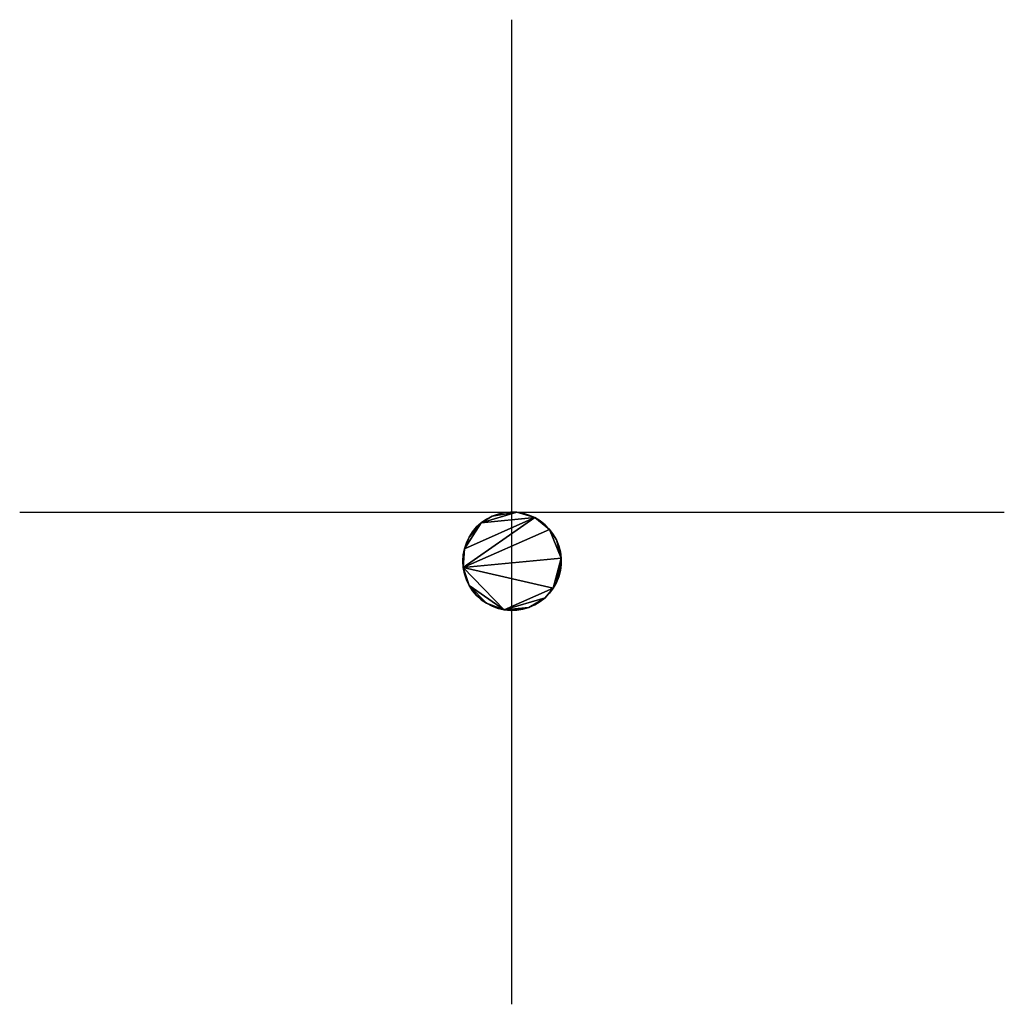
# Model space of a CAD drawing. Header units: metres. Extents: x 93583 to 94019, y 1247145 to 1247423.
# Tile 1 of 256: x 93651.62 to 93653.62, y 1247152.48 to 1247154.48. Entities that reach past the tile are written whole.
import ezdxf

# ---------------------------------------------------------------- set-up
doc = ezdxf.new("R2010")
doc.units = ezdxf.units.M
doc.header["$PDMODE"] = 2
doc.header["$PDSIZE"] = 1
doc.layers.add('Master', color=7, linetype='Continuous')

msp = doc.modelspace()

# ---------------------------------------------------------------- linework, layer by layer
at = {"layer": 'Master'}
msp.add_point((93652.62, 1247153.483, 12.96), dxfattribs=at)

# ---------------------------------------------------------------- meshes
mesh = msp.add_polyface(dxfattribs=at)
corners = [(93652.52, 1247153.383, 12.96), (93652.5208, 1247153.3958, 12.96), (93652.5233, 1247153.4084, 12.96), (93652.5273, 1247153.4205, 12.96), (93652.5329, 1247153.4321, 12.96), (93652.5399, 1247153.4428, 12.96), (93652.5482, 1247153.4526, 12.96), (93652.5577, 1247153.4612, 12.96), (93652.5682, 1247153.4685, 12.96), (93652.5795, 1247153.4745, 12.96), (93652.5916, 1247153.4789, 12.96), (93652.604, 1247153.4817, 12.96), (93652.6168, 1247153.483, 12.96), (93652.6296, 1247153.4826, 12.96), (93652.6423, 1247153.4805, 12.96), (93652.6545, 1247153.4769, 12.96), (93652.6663, 1247153.4717, 12.96), (93652.6772, 1247153.465, 12.96), (93652.6872, 1247153.457, 12.96), (93652.6961, 1247153.4478, 12.96), (93652.7038, 1247153.4376, 12.96), (93652.7101, 1247153.4264, 12.96), (93652.7149, 1247153.4145, 12.96), (93652.7182, 1247153.4021, 12.96), (93652.7198, 1247153.3894, 12.96), (93652.7198, 1247153.3766, 12.96), (93652.7182, 1247153.3639, 12.96), (93652.7149, 1247153.3515, 12.96), (93652.7101, 1247153.3396, 12.96), (93652.7038, 1247153.3285, 12.96), (93652.6961, 1247153.3182, 12.96), (93652.6872, 1247153.309, 12.96), (93652.6772, 1247153.301, 12.96), (93652.6663, 1247153.2944, 12.96), (93652.6545, 1247153.2892, 12.96), (93652.6423, 1247153.2855, 12.96), (93652.6296, 1247153.2835, 12.96), (93652.6168, 1247153.2831, 12.96), (93652.604, 1247153.2843, 12.96), (93652.5916, 1247153.2871, 12.96), (93652.5795, 1247153.2916, 12.96), (93652.5682, 1247153.2975, 12.96), (93652.5577, 1247153.3048, 12.96), (93652.5482, 1247153.3134, 12.96), (93652.5399, 1247153.3232, 12.96), (93652.5329, 1247153.3339, 12.96), (93652.5273, 1247153.3455, 12.96), (93652.5233, 1247153.3576, 12.96), (93652.5208, 1247153.3702, 12.96), (93652.52, 1247153.383, 12.96), (93652.52, 1247153.383, 2.8954), (93652.5208, 1247153.3958, 2.8954), (93652.5233, 1247153.4084, 2.8954), (93652.5273, 1247153.4205, 2.8954), (93652.5329, 1247153.4321, 2.8954), (93652.5399, 1247153.4428, 2.8954), (93652.5482, 1247153.4526, 2.8954), (93652.5577, 1247153.4612, 2.8954), (93652.5682, 1247153.4685, 2.8954), (93652.5795, 1247153.4745, 2.8954), (93652.5916, 1247153.4789, 2.8954), (93652.604, 1247153.4817, 2.8954), (93652.6168, 1247153.483, 2.8954), (93652.6296, 1247153.4826, 2.8954), (93652.6423, 1247153.4805, 2.8954), (93652.6545, 1247153.4769, 2.8954), (93652.6663, 1247153.4717, 2.8954), (93652.6772, 1247153.465, 2.8954), (93652.6872, 1247153.457, 2.8954), (93652.6961, 1247153.4478, 2.8954), (93652.7038, 1247153.4376, 2.8954), (93652.7101, 1247153.4264, 2.8954), (93652.7149, 1247153.4145, 2.8954), (93652.7182, 1247153.4021, 2.8954), (93652.7198, 1247153.3894, 2.8954), (93652.7198, 1247153.3766, 2.8954), (93652.7182, 1247153.3639, 2.8954), (93652.7149, 1247153.3515, 2.8954), (93652.7101, 1247153.3396, 2.8954), (93652.7038, 1247153.3285, 2.8954), (93652.6961, 1247153.3182, 2.8954), (93652.6872, 1247153.309, 2.8954), (93652.6772, 1247153.301, 2.8954), (93652.6663, 1247153.2944, 2.8954), (93652.6545, 1247153.2892, 2.8954), (93652.6423, 1247153.2855, 2.8954), (93652.6296, 1247153.2835, 2.8954), (93652.6168, 1247153.2831, 2.8954), (93652.604, 1247153.2843, 2.8954), (93652.5916, 1247153.2871, 2.8954), (93652.5795, 1247153.2916, 2.8954), (93652.5682, 1247153.2975, 2.8954), (93652.5577, 1247153.3048, 2.8954), (93652.5482, 1247153.3134, 2.8954), (93652.5399, 1247153.3232, 2.8954), (93652.5329, 1247153.3339, 2.8954), (93652.5273, 1247153.3455, 2.8954), (93652.5233, 1247153.3576, 2.8954), (93652.5208, 1247153.3702, 2.8954), (93652.52, 1247153.383, 2.8954)]
mesh.append_faces([[corners[k] for k in face] for face in [(0, 50, 51), (0, 51, 1), (1, 51, 52), (1, 52, 2), (2, 52, 53), (2, 53, 3), (3, 53, 54), (3, 54, 4), (4, 54, 55), (4, 55, 5), (5, 55, 56), (5, 56, 6), (6, 56, 57), (6, 57, 7), (7, 57, 58), (7, 58, 8), (8, 58, 59), (8, 59, 9), (9, 59, 60), (9, 60, 10), (10, 60, 61), (10, 61, 11), (11, 61, 62), (11, 62, 12), (12, 62, 63), (12, 63, 13), (13, 63, 64), (13, 64, 14), (14, 64, 65), (14, 65, 15), (15, 65, 66), (15, 66, 16), (16, 66, 67), (16, 67, 17), (17, 67, 68), (17, 68, 18), (18, 68, 69), (18, 69, 19), (19, 69, 70), (19, 70, 20), (20, 70, 71), (20, 71, 21), (21, 71, 72), (21, 72, 22), (22, 72, 73), (22, 73, 23), (23, 73, 74), (23, 74, 24), (24, 74, 75), (24, 75, 25), (25, 75, 76), (25, 76, 26), (26, 76, 77), (26, 77, 27), (27, 77, 78), (27, 78, 28), (28, 78, 79), (28, 79, 29), (29, 79, 80), (29, 80, 30), (30, 80, 81), (30, 81, 31), (31, 81, 82), (31, 82, 32), (32, 82, 83), (32, 83, 33), (33, 83, 84), (33, 84, 34), (34, 84, 85), (34, 85, 35), (35, 85, 86), (35, 86, 36), (36, 86, 87), (36, 87, 37), (37, 87, 88), (37, 88, 38), (38, 88, 89), (38, 89, 39), (39, 89, 90), (39, 90, 40), (40, 90, 91), (40, 91, 41), (41, 91, 92), (41, 92, 42), (42, 92, 93), (42, 93, 43), (43, 93, 94), (43, 94, 44), (44, 94, 95), (44, 95, 45), (45, 95, 96), (45, 96, 46), (46, 96, 97), (46, 97, 47), (47, 97, 98), (47, 98, 48), (48, 98, 99), (48, 99, 49), (26, 24, 25), (11, 9, 10), (27, 24, 26), (24, 22, 23), (28, 24, 27), (24, 21, 22), (29, 24, 28), (24, 19, 21), (21, 19, 20), (48, 24, 29), (24, 48, 19), (31, 29, 30), (19, 48, 16), (16, 18, 19), (18, 16, 17), (36, 34, 35), (33, 31, 32), (34, 31, 33), (34, 38, 31), (38, 34, 36), (31, 38, 29), (16, 14, 15), (48, 29, 38), (16, 13, 14), (38, 36, 37), (16, 7, 13), (13, 11, 12), (13, 9, 11), (13, 7, 9), (40, 38, 39), (16, 48, 2), (41, 38, 40), (9, 7, 8), (45, 38, 41), (43, 41, 42), (41, 43, 45), (4, 6, 7), (6, 4, 5), (45, 43, 44), (16, 2, 7), (48, 38, 45), (7, 2, 4), (4, 2, 3), (47, 45, 46), (48, 45, 47), (48, 1, 2), (48, 0, 1), (76, 74, 75), (61, 59, 60), (77, 74, 76), (74, 72, 73), (78, 74, 77), (74, 71, 72), (79, 74, 78), (74, 69, 71), (71, 69, 70), (98, 74, 79), (74, 98, 69), (81, 79, 80), (69, 98, 66), (66, 68, 69), (68, 66, 67), (86, 84, 85), (83, 81, 82), (84, 81, 83), (84, 88, 81), (88, 84, 86), (81, 88, 79), (66, 64, 65), (98, 79, 88), (66, 63, 64), (88, 86, 87), (66, 57, 63), (63, 61, 62), (63, 59, 61), (63, 57, 59), (90, 88, 89), (66, 98, 52), (91, 88, 90), (59, 57, 58), (95, 88, 91), (93, 91, 92), (91, 93, 95), (54, 56, 57), (56, 54, 55), (95, 93, 94), (66, 52, 57), (98, 88, 95), (57, 52, 54), (54, 52, 53), (97, 95, 96), (98, 95, 97), (98, 51, 52), (98, 50, 51)]])

doc.saveas('drawing.dxf')
